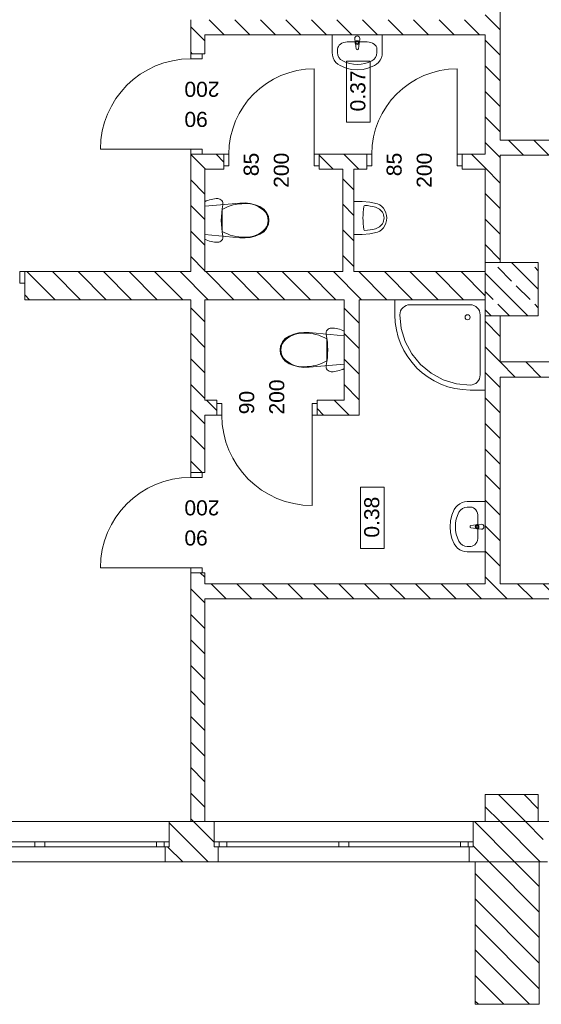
# Model space of a CAD drawing. Header units: millimetres. Extents: x -22315 to 39025, y -47720 to 770.
# Tile 2 of 28: x -13385 to -8185, y -47720 to -37910. Entities that reach past the tile are written whole.
import ezdxf

# ---------------------------------------------------------------- set-up
doc = ezdxf.new("R2010")
doc.units = ezdxf.units.MM
for name, color, linetype, lineweight in [('poziom_1 (1)_4_0_Nr_pióra__81_Nr_pióra__4', 7, 'Continuous', 9), ('poziom_1 (1)_4_2D - Ogólne_Nr_pióra__19', 7, 'Continuous', 9), ('poziom_1 (1)_4_2D - Ogólne_Nr_pióra__21_Nr_pióra__7', 7, 'Continuous', 9), ('poziom_1 (1)_4_Drzwi ArchiCAD_Nr_pióra__27_Nr_pióra__7', 7, 'Continuous', 9), ('poziom_1 (1)_4_Drzwi ArchiCAD_Nr_pióra__81_Nr_pióra__4', 7, 'Continuous', 9), ('poziom_1 (1)_4_Konstrukcja - Stropy_Nr_pióra__81_Nr_pióra__4', 7, 'Continuous', 9), ('poziom_1 (1)_4_Konstrukcja - Słupy_Nr_pióra__1_Nr_pióra__7', 7, 'Continuous', 9), ('poziom_1 (1)_4_Konstrukcja - Słupy_Nr_pióra__82_Nr_pióra__10', 7, 'Continuous', 9), ('poziom_1 (1)_4_Konstrukcja - Ściany zew_Nr_pióra__107_Nr_pióra__10', 7, 'Continuous', 9), ('poziom_1 (1)_4_Konstrukcja - Ściany zew_Nr_pióra__27_Nr_pióra__7', 7, 'Continuous', 9), ('poziom_1 (1)_4_Metryczki pomieszczeń ArchiCADa_Nr_pióra__6_Nr_pióra__5', 7, 'Continuous', 9), ('poziom_1 (1)_4_Okna ArchiCADa_Nr_pióra__101_Nr_pióra__252', 7, 'Continuous', 9), ('poziom_1 (1)_4_Okna ArchiCADa_Nr_pióra__27_Nr_pióra__7', 7, 'Continuous', 9), ('poziom_1 (1)_4_Okna ArchiCADa_Nr_pióra__81_Nr_pióra__4', 7, 'Continuous', 9), ('poziom_1 (1)_4_Znaczniki drzwi ArchiCADa_Nr_pióra__7_Nr_pióra__7', 7, 'Continuous', 9)]:
    doc.layers.add(name, color=color, linetype=linetype, lineweight=lineweight)
doc.styles.add('GENERATED_STYLE_1', font='arial.ttf')
pattern_1 = [(135, (37205, -40790), (127.2792, 127.2792), [])]

msp = doc.modelspace()

# ---------------------------------------------------------------- hatches: boundary and pattern name
at = {"layer": 'poziom_1 (1)_4_2D - Ogólne_Nr_pióra__19', "linetype": 'ByBlock'}
for points in [[(-8216.2, -45898.7), (-8744.5, -45898.7), (-8744.5, -45901.1), (-8216.2, -45901.1)], [(-8206.6, -46296.4), (-8843.1, -46296.4), (-8843.1, -46303.1), (-8206.6, -46303.1)]]:
    msp.add_hatch(color=256, dxfattribs=at).paths.add_polyline_path(points)
at = {"layer": 'poziom_1 (1)_4_Konstrukcja - Słupy_Nr_pióra__82_Nr_pióra__10', "linetype": 'ByBlock'}
h = msp.add_hatch(dxfattribs=at)
h.set_pattern_fill('BETON_ZBROJONY_0004', color=256, angle=270, style=0, pattern_type=2)
h.set_pattern_definition([(135, (37205, -40790), (183.8478, 183.8478), []), (135, (37113.08, -40881.92), (183.8478, 183.8478), [195, -65])])
h.paths.add_polyline_path([(-8215, -40860), (-8215, -40330), (-8745, -40330), (-8745, -40860)])
at = {"layer": 'poziom_1 (1)_4_Konstrukcja - Ściany zew_Nr_pióra__107_Nr_pióra__10', "linetype": 'ByBlock'}
h = msp.add_hatch(dxfattribs=at)
h.set_pattern_fill('BLOCZKI_CERAMICZNE_0004', color=256, angle=270, style=0, pattern_type=2)
h.set_pattern_definition(pattern_1)
h.paths.add_polyline_path([(-8595, -35430), (-8745, -35430), (-8745, -40330), (-8595, -40330)])
h = msp.add_hatch(dxfattribs=at)
h.set_pattern_fill('BLOCZKI_CERAMICZNE_0004', color=256, angle=270, style=0, pattern_type=2)
h.set_pattern_definition(pattern_1)
h.paths.add_polyline_path([(-11680, -38250), (-11540, -38250), (-11540, -37910), (-11680, -37910)])
h = msp.add_hatch(dxfattribs=at)
h.set_pattern_fill('BLOCZKI_CERAMICZNE_0004', color=256, angle=270, style=0, pattern_type=2)
h.set_pattern_definition(pattern_1)
h.paths.add_polyline_path([(-11540, -38060), (-8745, -38060), (-8745, -37910), (-11540, -37910)])
h = msp.add_hatch(dxfattribs=at)
h.set_pattern_fill('BLOCZKI_CERAMICZNE_0004', color=256, angle=270, style=0, pattern_type=2)
h.set_pattern_definition(pattern_1)
h.paths.add_polyline_path([(-3985, -39110), (-8595, -39110), (-8595, -39260), (-3985, -39260)])
h = msp.add_hatch(dxfattribs=at)
h.set_pattern_fill('BLOCZKI_CERAMICZNE_0004', color=256, angle=270, style=0, pattern_type=2)
h.set_pattern_definition(pattern_1)
h.paths.add_polyline_path([(-11680, -40420), (-11540, -40420), (-11540, -39250), (-11680, -39250)])
h = msp.add_hatch(dxfattribs=at)
h.set_pattern_fill('BLOCZKI_CERAMICZNE_0004', color=256, angle=270, style=0, pattern_type=2)
h.set_pattern_definition(pattern_1)
h.paths.add_polyline_path([(-11540, -39400), (-11350, -39400), (-11350, -39250), (-11540, -39250)])
h = msp.add_hatch(dxfattribs=at)
h.set_pattern_fill('BLOCZKI_CERAMICZNE_0004', color=256, angle=270, style=0, pattern_type=2)
h.set_pattern_definition(pattern_1)
h.paths.add_polyline_path([(-10400, -39400), (-9925, -39400), (-9925, -39250), (-10400, -39250)])
h = msp.add_hatch(dxfattribs=at)
h.set_pattern_fill('BLOCZKI_CERAMICZNE_0004', color=256, angle=270, style=0, pattern_type=2)
h.set_pattern_definition(pattern_1)
h.paths.add_polyline_path([(-8975, -39400), (-8745, -39400), (-8745, -39250), (-8975, -39250)])
h = msp.add_hatch(dxfattribs=at)
h.set_pattern_fill('BLOCZKI_CERAMICZNE_0004', color=256, angle=270, style=0, pattern_type=2)
h.set_pattern_definition(pattern_1)
h.paths.add_polyline_path([(-10165, -39400), (-10165, -40420), (-10055, -40420), (-10055, -39400)])
h = msp.add_hatch(dxfattribs=at)
h.set_pattern_fill('BLOCZKI_CERAMICZNE_0004', color=256, angle=270, style=0, pattern_type=2)
h.set_pattern_definition(pattern_1)
h.paths.add_polyline_path([(-13335.4, -40700), (-8745, -40700), (-8745, -40420), (-13335.4, -40420)])
h = msp.add_hatch(dxfattribs=at)
h.set_pattern_fill('BLOCZKI_CERAMICZNE_0004', color=256, angle=270, style=0, pattern_type=2)
h.set_pattern_definition(pattern_1)
h.paths.add_polyline_path([(-11680, -42420), (-11540, -42420), (-11540, -40700), (-11680, -40700)])
h = msp.add_hatch(dxfattribs=at)
h.set_pattern_fill('BLOCZKI_CERAMICZNE_0004', color=256, angle=270, style=0, pattern_type=2)
h.set_pattern_definition(pattern_1)
h.paths.add_polyline_path([(-10000, -41850), (-10000, -40700), (-10150, -40700), (-10150, -41700)])
h = msp.add_hatch(dxfattribs=at)
h.set_pattern_fill('BLOCZKI_CERAMICZNE_0004', color=256, angle=270, style=0, pattern_type=2)
h.set_pattern_definition(pattern_1)
h.paths.add_polyline_path([(-8595, -40860), (-8745, -40860), (-8745, -43530), (-8595, -43530)])
h = msp.add_hatch(dxfattribs=at)
h.set_pattern_fill('BLOCZKI_CERAMICZNE_0004', color=256, angle=270, style=0, pattern_type=2)
h.set_pattern_definition(pattern_1)
h.paths.add_polyline_path([(-8595, -41470), (-3835, -41470), (-3985, -41320), (-8595, -41320)])
h = msp.add_hatch(dxfattribs=at)
h.set_pattern_fill('BLOCZKI_CERAMICZNE_0004', color=256, angle=270, style=0, pattern_type=2)
h.set_pattern_definition(pattern_1)
h.paths.add_polyline_path([(-11420, -41850), (-11420, -41700), (-11540, -41700), (-11540, -41850)])
h = msp.add_hatch(dxfattribs=at)
h.set_pattern_fill('BLOCZKI_CERAMICZNE_0004', color=256, angle=270, style=0, pattern_type=2)
h.set_pattern_definition(pattern_1)
h.paths.add_polyline_path([(-10420, -41850), (-10000, -41850), (-10150, -41700), (-10420, -41700)])
h = msp.add_hatch(dxfattribs=at)
h.set_pattern_fill('BLOCZKI_CERAMICZNE_0004', color=256, angle=270, style=0, pattern_type=2)
h.set_pattern_definition(pattern_1)
h.paths.add_polyline_path([(-11540, -45900), (-11540, -43420), (-11680, -43420), (-11680, -45900)])
h = msp.add_hatch(dxfattribs=at)
h.set_pattern_fill('BLOCZKI_CERAMICZNE_0004', color=256, angle=270, style=0, pattern_type=2)
h.set_pattern_definition(pattern_1)
h.paths.add_polyline_path([(-11540, -43680), (-4265, -43680), (-4415, -43530), (-11540, -43530)])
h = msp.add_hatch(dxfattribs=at)
h.set_pattern_fill('BLOCZKI_CERAMICZNE_0004', color=256, angle=270, style=0, pattern_type=2)
h.set_pattern_definition(pattern_1)
h.paths.add_polyline_path([(-8215, -45900), (-8215, -45630), (-8745, -45630), (-8745, -45900)])
h = msp.add_hatch(dxfattribs=at)
h.set_pattern_fill('BLOCZKI_CERAMICZNE_0004', color=256, angle=270, style=0, pattern_type=2)
h.set_pattern_definition(pattern_1)
h.paths.add_polyline_path([(-11405, -46300), (-11405, -46150), (-11445, -46150), (-11445, -45900), (-11895, -45900), (-11895, -46150), (-11935, -46150), (-11935, -46300)])
h = msp.add_hatch(dxfattribs=at)
h.set_pattern_fill('BLOCZKI_CERAMICZNE_0004', color=256, angle=270, style=0, pattern_type=2)
h.set_pattern_definition(pattern_1)
h.paths.add_polyline_path([(-8125, -46300), (-8125, -46150), (-8165, -46150), (-8165, -45900), (-8865, -45900), (-8865, -46150), (-8905, -46150), (-8905, -46300)])
h = msp.add_hatch(dxfattribs=at)
h.set_pattern_fill('BLOCZKI_CERAMICZNE_0004', color=256, angle=270, style=0, pattern_type=2)
h.set_pattern_definition(pattern_1)
h.paths.add_polyline_path([(-8205, -47720), (-8205, -46300), (-8845, -46300), (-8845, -47720)])

# ---------------------------------------------------------------- linework, layer by layer
at = {"layer": 'poziom_1 (1)_4_0_Nr_pióra__81_Nr_pióra__4', "linetype": 'ByBlock'}
for p, q in [((-10270, -38060), (-10270, -38238.2)), ((-9770, -38060), (-10270, -38060)), ((-9770, -38238.2), (-9770, -38060)), ((-9921, -38131.8), (-10119.1, -38131.8)), ((-10045, -38096.8), (-10041, -38138.8)), ((-10045, -38096.8), (-10045, -38096.8)), ((-10037.8, -38148.3), (-10037.8, -38148.2)), ((-10037.8, -38148.3), (-10031.1, -38201.2)), ((-10033.6, -38136.6), (-10033.6, -38121.7)), ((-10033.6, -38121.7), (-10006.4, -38121.7)), ((-10008.9, -38201.2), (-10002.3, -38148.3)), ((-10006.4, -38121.7), (-10006.4, -38136.6)), ((-9999, -38138.8), (-9995, -38096.8)), ((-9999, -38138.8), (-9999, -38138.7)), ((-10270, -38238.2), (-10267.6, -38264.4)), ((-10215.7, -38202.5), (-10215.7, -38238.2)), ((-10008.9, -38201.2), (-10008.9, -38201.2)), ((-9824.4, -38202.5), (-9824.4, -38238.2)), ((-9772.5, -38264.4), (-9770, -38238.2)), ((-10267.6, -38264.4), (-10260.5, -38289.8)), ((-10260.5, -38289.8), (-10248.8, -38313.5)), ((-10248.8, -38313.5), (-10233, -38334.9)), ((-10233, -38334.9), (-10213.5, -38353.1)), ((-10213.5, -38353.1), (-10191, -38367.7)), ((-9849.1, -38367.7), (-9826.6, -38353.1)), ((-9826.6, -38353.1), (-9807.1, -38334.9)), ((-9807.1, -38334.9), (-9791.3, -38313.5)), ((-9791.3, -38313.5), (-9779.6, -38289.8)), ((-9779.6, -38289.8), (-9772.5, -38264.4)), ((-10191, -38367.7), (-10136.7, -38391)), ((-10136.7, -38391), (-10079.2, -38405.2)), ((-10079.2, -38405.2), (-10020, -38410)), ((-10020, -38410), (-9960.9, -38405.2)), ((-9960.9, -38405.2), (-9903.4, -38391)), ((-9903.4, -38391), (-9849.1, -38367.7)), ((-11524.9, -39716.1), (-11540, -39723.2)), ((-11540, -39723.2), (-11540, -40096.8)), ((-11509.5, -39709.9), (-11524.9, -39716.1)), ((-11493.7, -39704.6), (-11509.5, -39709.9)), ((-11477.6, -39700.3), (-11493.7, -39704.6)), ((-11461.3, -39696.9), (-11477.6, -39700.3)), ((-11444.8, -39694.5), (-11461.3, -39696.9)), ((-11428.2, -39693), (-11444.8, -39694.5)), ((-11411.5, -39692.5), (-11428.2, -39693)), ((-11400, -39693.8), (-11411.5, -39692.5)), ((-11389, -39697.6), (-11400, -39693.8)), ((-11379.1, -39703.7), (-11389, -39697.6)), ((-11370.9, -39711.8), (-11379.1, -39703.7)), ((-11364.5, -39721.5), (-11370.9, -39711.8)), ((-11360.5, -39732.4), (-11364.5, -39721.5)), ((-10055, -40050.6), (-10055, -39720.6)), ((-10055, -39720.6), (-9972, -39720.6)), ((-9972, -39720.6), (-9893.8, -39726.6)), ((-9893.8, -39726.6), (-9817.2, -39744.5)), ((-11189.6, -39736.7), (-11540, -39769)), ((-11540, -39769), (-11540, -40051)), ((-11371.7, -39832.4), (-11366.8, -39793.8)), ((-11367, -39801.1), (-11367, -39801)), ((-11367, -39801.1), (-11367, -39910)), ((-11366.8, -39793.8), (-11360, -39755.5)), ((-11359, -39743.9), (-11360.5, -39732.4)), ((-11360, -39755.5), (-11359, -39743.9)), ((-11137.9, -39735.1), (-11189.6, -39736.7)), ((-11142, -39743), (-11142, -39742.9)), ((-11086.6, -39740.6), (-11137.9, -39735.1)), ((-11036.8, -39753), (-11086.6, -39740.6)), ((-10989.9, -39772), (-11036.8, -39753)), ((-10952.7, -39797.6), (-10989.9, -39772)), ((-10924.2, -39830.6), (-10952.7, -39797.6)), ((-9955.3, -39771.3), (-9955.3, -39771.3)), ((-9944.2, -39760.5), (-9944.2, -39760.4)), ((-9837, -39778.5), (-9837, -39778.4)), ((-9817.2, -39744.5), (-9795.1, -39755.6)), ((-9795.1, -39755.6), (-9775.1, -39770.5)), ((-9775.1, -39770.5), (-9757.8, -39789.1)), ((-9769.3, -39827.5), (-9769.3, -39827.5)), ((-9757.8, -39789.1), (-9743.8, -39810.5)), ((-9743.8, -39810.5), (-9733.5, -39834.2)), ((-11375.6, -39910), (-11374.6, -39871.1)), ((-11374.6, -39948.9), (-11375.6, -39910)), ((-11374.6, -39871.1), (-11371.7, -39832.4)), ((-11367, -39910), (-11367, -40018.9)), ((-10935.5, -39828.9), (-10935.5, -39828.9)), ((-10906.2, -39869), (-10924.2, -39830.6)), ((-10908.6, -39910), (-10908.6, -39910)), ((-10900, -39910), (-10906.2, -39869)), ((-10906.2, -39951), (-10900, -39910)), ((-9733.5, -39834.2), (-9727.1, -39859.5)), ((-9727.1, -39911.7), (-9733.5, -39937)), ((-9727.1, -39859.5), (-9725, -39885.6)), ((-9725, -39885.6), (-9727.1, -39911.7)), ((-11371.7, -39987.6), (-11374.6, -39948.9)), ((-11366.8, -40026.2), (-11371.7, -39987.6)), ((-10989.9, -40048), (-10952.7, -40022.4)), ((-10952.7, -40022.4), (-10924.2, -39989.4)), ((-10935.5, -39991.1), (-10935.5, -39991)), ((-10924.2, -39989.4), (-10906.2, -39951)), ((-9955.3, -39999.9), (-9955.3, -39999.8)), ((-9944.2, -40010.8), (-9944.2, -40010.7)), ((-9837, -39992.8), (-9837, -39992.7)), ((-9795.1, -40015.7), (-9817.2, -40026.7)), ((-9775.1, -40000.7), (-9795.1, -40015.7)), ((-9757.8, -39982.2), (-9775.1, -40000.7)), ((-9769.3, -39943.7), (-9769.3, -39943.7)), ((-9743.8, -39960.7), (-9757.8, -39982.2)), ((-9733.5, -39937), (-9743.8, -39960.7)), ((-11540, -40051), (-11189.6, -40083.3)), ((-11540, -40096.8), (-11524.9, -40103.9)), ((-11524.9, -40103.9), (-11509.5, -40110.1)), ((-11509.5, -40110.1), (-11493.7, -40115.4)), ((-11493.7, -40115.4), (-11477.6, -40119.7)), ((-11477.6, -40119.7), (-11461.3, -40123.1)), ((-11400, -40126.2), (-11389, -40122.4)), ((-11389, -40122.4), (-11379.1, -40116.3)), ((-11379.1, -40116.3), (-11370.9, -40108.2)), ((-11370.9, -40108.2), (-11364.5, -40098.5)), ((-11360, -40064.5), (-11366.8, -40026.2)), ((-11364.5, -40098.5), (-11360.5, -40087.6)), ((-11360.5, -40087.6), (-11359, -40076.1)), ((-11359, -40076.1), (-11360, -40064.5)), ((-11189.6, -40083.3), (-11137.9, -40084.9)), ((-11142, -40077), (-11142, -40077)), ((-11137.9, -40084.9), (-11086.6, -40079.4)), ((-11086.6, -40079.4), (-11036.8, -40067)), ((-11036.8, -40067), (-10989.9, -40048)), ((-9972, -40050.6), (-10055, -40050.6)), ((-9893.8, -40044.6), (-9972, -40050.6)), ((-9817.2, -40026.7), (-9893.8, -40044.6)), ((-11461.3, -40123.1), (-11444.8, -40125.5)), ((-11444.8, -40125.5), (-11428.2, -40127)), ((-11428.2, -40127), (-11411.5, -40127.5)), ((-11411.5, -40127.5), (-11400, -40126.2)), ((-9645, -40850), (-9645, -40700)), ((-9645, -40700), (-8745, -40700)), ((-8745, -40700), (-8745, -41600)), ((-9587.4, -40811.7), (-9578.1, -40794.4)), ((-9578.1, -40794.4), (-9565.7, -40779.3)), ((-9565.7, -40779.3), (-9550.6, -40766.9)), ((-9550.6, -40766.9), (-9533.3, -40757.6)), ((-9533.3, -40757.6), (-9514.5, -40751.9)), ((-9514.5, -40751.9), (-9495, -40750)), ((-9495, -40750), (-8895, -40750)), ((-8895, -40750), (-8875.5, -40751.9)), ((-8875.5, -40751.9), (-8856.7, -40757.6)), ((-8856.7, -40757.6), (-8839.4, -40766.9)), ((-8839.4, -40766.9), (-8824.3, -40779.3)), ((-8824.3, -40779.3), (-8811.9, -40794.4)), ((-8811.9, -40794.4), (-8802.6, -40811.7)), ((-9595, -40850), (-9593.1, -40830.5)), ((-9581.5, -40986.6), (-9595, -40850)), ((-9593.1, -40830.5), (-9587.4, -40811.7)), ((-8802.6, -40811.7), (-8796.9, -40830.5)), ((-8796.9, -40830.5), (-8795, -40850)), ((-8795, -40850), (-8795, -41450)), ((-8795, -40850), (-8795, -41450)), ((-8795, -41450), (-8795, -40850)), ((-10319.1, -41001.8), (-10325.5, -41011.5)), ((-10310.9, -40993.7), (-10319.1, -41001.8)), ((-10301, -40987.6), (-10310.9, -40993.7)), ((-10290, -40983.8), (-10301, -40987.6)), ((-10278.5, -40982.5), (-10290, -40983.8)), ((-10261.8, -40983), (-10278.5, -40982.5)), ((-10245.2, -40984.5), (-10261.8, -40983)), ((-10228.7, -40986.9), (-10245.2, -40984.5)), ((-10212.4, -40990.3), (-10228.7, -40986.9)), ((-10196.3, -40994.6), (-10212.4, -40990.3)), ((-10180.5, -40999.9), (-10196.3, -40994.6)), ((-10165.1, -41006.1), (-10180.5, -40999.9)), ((-9541.7, -41117.9), (-9581.5, -40986.6)), ((-10737.3, -41087.6), (-10765.8, -41120.6)), ((-10700.1, -41062), (-10737.3, -41087.6)), ((-10653.2, -41043), (-10700.1, -41062)), ((-10603.4, -41030.6), (-10653.2, -41043)), ((-10552.1, -41025.1), (-10603.4, -41030.6)), ((-10500.4, -41026.7), (-10552.1, -41025.1)), ((-10548, -41033), (-10548, -41032.9)), ((-10150, -41059), (-10500.4, -41026.7)), ((-10329.5, -41022.4), (-10331, -41033.9)), ((-10331, -41033.9), (-10330, -41045.5)), ((-10330, -41045.5), (-10323.2, -41083.8)), ((-10325.5, -41011.5), (-10329.5, -41022.4)), ((-10323.2, -41083.8), (-10318.3, -41122.4)), ((-10323, -41200), (-10323, -41091.1)), ((-10150, -41013.2), (-10165.1, -41006.1)), ((-10150, -41386.8), (-10150, -41013.2)), ((-10150, -41341), (-10150, -41059)), ((-10783.8, -41159), (-10790, -41200)), ((-10790, -41200), (-10783.8, -41241)), ((-10765.8, -41120.6), (-10783.8, -41159)), ((-10781.4, -41200), (-10781.4, -41200)), ((-10754.6, -41118.9), (-10754.6, -41118.9)), ((-10323, -41308.9), (-10323, -41200)), ((-10318.3, -41122.4), (-10315.4, -41161.1)), ((-10315.4, -41161.1), (-10314.4, -41200)), ((-10314.4, -41200), (-10315.4, -41238.9)), ((-9477, -41238.9), (-9541.7, -41117.9)), ((-10783.8, -41241), (-10765.8, -41279.4)), ((-10765.8, -41279.4), (-10737.3, -41312.4)), ((-10754.6, -41281.1), (-10754.6, -41281.1)), ((-10318.3, -41277.6), (-10323.2, -41316.2)), ((-10315.4, -41238.9), (-10318.3, -41277.6)), ((-9390, -41345), (-9477, -41238.9)), ((-10737.3, -41312.4), (-10700.1, -41338)), ((-10700.1, -41338), (-10653.2, -41357)), ((-10653.2, -41357), (-10603.4, -41369.4)), ((-10603.4, -41369.4), (-10552.1, -41374.9)), ((-10552.1, -41374.9), (-10500.4, -41373.3)), ((-10548, -41367), (-10548, -41367)), ((-10500.4, -41373.3), (-10150, -41341)), ((-10330, -41354.5), (-10331, -41366.1)), ((-10331, -41366.1), (-10329.5, -41377.6)), ((-10323.2, -41316.2), (-10330, -41354.5)), ((-10329.5, -41377.6), (-10325.5, -41388.5)), ((-10325.5, -41388.5), (-10319.1, -41398.2)), ((-10323, -41308.9), (-10323, -41308.9)), ((-10180.5, -41400.1), (-10165.1, -41393.9)), ((-10165.1, -41393.9), (-10150, -41386.8)), ((-9283.9, -41432), (-9390, -41345)), ((-10319.1, -41398.2), (-10310.9, -41406.3)), ((-10310.9, -41406.3), (-10301, -41412.4)), ((-10301, -41412.4), (-10290, -41416.2)), ((-10290, -41416.2), (-10278.5, -41417.5)), ((-10278.5, -41417.5), (-10261.8, -41417)), ((-10261.8, -41417), (-10245.2, -41415.5)), ((-10245.2, -41415.5), (-10228.7, -41413.1)), ((-10228.7, -41413.1), (-10212.4, -41409.7)), ((-10212.4, -41409.7), (-10196.3, -41405.4)), ((-10196.3, -41405.4), (-10180.5, -41400.1)), ((-9162.9, -41496.7), (-9283.9, -41432)), ((-8802.6, -41488.3), (-8811.9, -41505.6)), ((-8796.9, -41469.5), (-8802.6, -41488.3)), ((-8795, -41450), (-8796.9, -41469.5)), ((-9031.6, -41536.5), (-9162.9, -41496.7)), ((-8895, -41550), (-9031.6, -41536.5)), ((-8875.5, -41548.1), (-8895, -41550)), ((-8856.7, -41542.4), (-8875.5, -41548.1)), ((-8839.4, -41533.1), (-8856.7, -41542.4)), ((-8824.3, -41520.7), (-8839.4, -41533.1)), ((-8811.9, -41505.6), (-8824.3, -41520.7)), ((-8745, -41600), (-8895, -41600)), ((-9038.1, -42768.3), (-9052.7, -42790.8)), ((-9019.9, -42748.8), (-9038.1, -42768.3)), ((-8998.5, -42733), (-9019.9, -42748.8)), ((-8974.8, -42721.3), (-8998.5, -42733)), ((-8949.4, -42714.2), (-8974.8, -42721.3)), ((-8923.2, -42711.8), (-8949.4, -42714.2)), ((-8745, -42711.8), (-8923.2, -42711.8)), ((-8887.5, -42766.1), (-8923.2, -42766.1)), ((-8745, -43211.8), (-8745, -42711.8)), ((-9076, -42845.1), (-9090.2, -42902.6)), ((-9052.7, -42790.8), (-9076, -42845.1)), ((-8816.8, -43060.8), (-8816.8, -42862.7)), ((-9090.2, -42902.6), (-9095, -42961.8)), ((-9095, -42961.8), (-9090.2, -43020.9)), ((-8833.3, -42944), (-8886.2, -42950.7)), ((-8833.3, -42944), (-8833.3, -42944)), ((-8781.8, -42936.8), (-8823.8, -42940.8)), ((-8821.6, -42948.2), (-8806.7, -42948.2)), ((-8806.7, -42948.2), (-8806.7, -42975.4)), ((-8781.8, -42936.8), (-8781.8, -42936.7)), ((-9090.2, -43020.9), (-9076, -43078.4)), ((-8886.2, -42972.9), (-8886.2, -42972.8)), ((-8886.2, -42972.9), (-8833.3, -42979.5)), ((-8823.8, -42982.8), (-8823.8, -42982.7)), ((-8823.8, -42982.8), (-8781.8, -42986.8)), ((-8806.7, -42975.4), (-8821.6, -42975.4)), ((-9076, -43078.4), (-9052.7, -43132.7)), ((-9052.7, -43132.7), (-9038.1, -43155.2)), ((-9038.1, -43155.2), (-9019.9, -43174.7)), ((-8887.5, -43157.4), (-8923.2, -43157.4)), ((-9019.9, -43174.7), (-8998.5, -43190.5)), ((-8998.5, -43190.5), (-8974.8, -43202.2)), ((-8974.8, -43202.2), (-8949.4, -43209.3)), ((-8949.4, -43209.3), (-8923.2, -43211.8)), ((-8923.2, -43211.8), (-8745, -43211.8))]:
    msp.add_line(p, q, dxfattribs=at)
msp.add_circle((-8920, -40875), 25, dxfattribs=at)
for centre, radius, start, end in [((-10020, -38096.8), 25, 0, 180), ((-10020, -38136.9), 21.1, 185.16961, 212.77103), ((-10020, -38136.9), 21.1, 212.77103, 327.22897), ((-10020, -38136.6), 13.6, 180, 0), ((-10020, -38136.9), 21.1, 327.22897, 354.83039), ((-10020, -38199.8), 11.2, 187.13892, 352.86108), ((-11152.1, -40168.1), 425.4, 88.64607, 120.34823), ((-11127.7, -39999.5), 257, 41.5755, 93.19515), ((-11047.2, -39910.8), 138.6, 0.33559, 36.22281), ((-11047.2, -39909.2), 138.6, 323.7772, 359.66441), ((-11152.1, -39651.9), 425.4, 239.65177, 271.35393), ((-11127.7, -39820.5), 257, 266.80485, 318.4245), ((-8895, -40850), 750, 180, 270), ((-10562.3, -41289.5), 257, 86.80485, 138.4245), ((-10537.9, -41458.1), 425.4, 59.65177, 91.35393), ((-10642.8, -41200.8), 138.6, 143.7772, 179.66441), ((-10642.8, -41199.2), 138.6, 180.33559, 216.22281), ((-10562.3, -41110.5), 257, 221.5755, 273.19515), ((-10537.9, -40941.9), 425.4, 268.64607, 300.34823), ((-8884.8, -42961.8), 11.2, 97.13892, 262.86108), ((-8821.9, -42961.8), 21.1, 122.77103, 237.22897), ((-8821.6, -42961.8), 13.6, 90, 270), ((-8821.9, -42961.8), 21.1, 95.16961, 122.77103), ((-8781.8, -42961.8), 25, 270, 90), ((-8821.9, -42961.8), 21.1, 237.22897, 264.83039)]:
    msp.add_arc(centre, radius, start, end, dxfattribs=at)
for centre, major_axis, ratio, start_param, end_param in [((-10119, -38202.5), (96.7, 0), 0.731403, 1.570796, 3.141593), ((-9921.1, -38202.5), (96.7, 0), 0.731403, 0, 1.570796), ((-10119.1, -38238.2), (96.6, 0), 0.975758, 3.141593, 4.215414), ((-9921, -38238.2), (96.6, 0), 0.975758, 5.209364, 6.283185), ((-10020, -38060), (304.3, 0), 0.975758, 4.215414, 5.209364), ((-9212, -39885.6), (0, -806), 0.93164, 4.570129, 4.854649), ((-9943.1, -39773.8), (0, -13.3), 0.93164, 3.22739, 4.529524), ((-9971.5, -40325.6), (0, -565.8), 0.93164, 2.883545, 3.089709), ((-9873.8, -39915.2), (0, -142.3), 0.93164, 2.234405, 2.860325), ((-9852.5, -39885.6), (0, -106.5), 0.93164, 0.993922, 2.14767), ((-9943.1, -39997.5), (0, -13.3), 0.93164, 4.895254, 6.197388), ((-9971.5, -39445.7), (0, -565.8), 0.93164, 0.051883, 0.258047), ((-9873.8, -39856), (0, -142.3), 0.93164, 0.281267, 0.907188), ((-8923.2, -42862.7), (0, -96.6), 0.975758, 3.141593, 4.215414), ((-8887.5, -42862.8), (0, -96.7), 0.731403, 1.570796, 3.141593), ((-8745, -42961.8), (0, -304.3), 0.975758, 4.215414, 5.209364), ((-8887.5, -43060.7), (0, -96.7), 0.731403, 0, 1.570796), ((-8923.2, -43060.8), (0, -96.6), 0.975758, 5.209364, 6.283185)]:
    msp.add_ellipse(centre, major_axis=major_axis, ratio=ratio, start_param=start_param, end_param=end_param, dxfattribs=at)
at = {"layer": 'poziom_1 (1)_4_2D - Ogólne_Nr_pióra__21_Nr_pióra__7', "linetype": 'ByBlock'}
msp.add_line((-8845, -47720), (-8205, -47720), dxfattribs=at)
at = {"layer": 'poziom_1 (1)_4_Drzwi ArchiCAD_Nr_pióra__27_Nr_pióra__7', "linetype": 'ByBlock'}
for p, q in [((-11680, -38250), (-11565, -38250)), ((-11680, -39250), (-11565, -39250)), ((-11350, -39250), (-11350, -39365)), ((-10400, -39250), (-10400, -39365)), ((-9925, -39250), (-9925, -39365)), ((-8975, -39250), (-8975, -39365)), ((-13335.4, -40420), (-13335.4, -40535)), ((-11420, -41850), (-11420, -41735)), ((-10420, -41850), (-10420, -41735)), ((-11680, -42420), (-11565, -42420)), ((-11680, -43420), (-11565, -43420))]:
    msp.add_line(p, q, dxfattribs=at)
at = {"layer": 'poziom_1 (1)_4_Drzwi ArchiCAD_Nr_pióra__81_Nr_pióra__4', "linetype": 'ByBlock'}
for p, q in [((-11680, -38300), (-11680, -38250)), ((-11680, -38250), (-11565, -38250)), ((-11565, -38250), (-11565, -38300)), ((-11565, -38300), (-11680, -38300)), ((-10450, -39250), (-10450, -38400)), ((-9025, -39250), (-9025, -38400)), ((-11680, -39200), (-12580, -39200)), ((-11680, -39250), (-11680, -39200)), ((-11680, -39200), (-11565, -39200)), ((-11565, -39200), (-11565, -39250)), ((-11565, -39250), (-11680, -39250)), ((-11300, -39250), (-11350, -39250)), ((-11350, -39250), (-11350, -39365)), ((-11300, -39365), (-11300, -39250)), ((-10400, -39250), (-10450, -39250)), ((-10450, -39250), (-10450, -39365)), ((-10400, -39365), (-10400, -39250)), ((-9875, -39250), (-9925, -39250)), ((-9925, -39250), (-9925, -39365)), ((-9875, -39365), (-9875, -39250)), ((-8975, -39250), (-9025, -39250)), ((-9025, -39250), (-9025, -39365)), ((-8975, -39365), (-8975, -39250)), ((-11350, -39365), (-11300, -39365)), ((-10450, -39365), (-10400, -39365)), ((-9925, -39365), (-9875, -39365)), ((-9025, -39365), (-8975, -39365)), ((-13385.4, -40535), (-13385.4, -40420)), ((-13385.4, -40420), (-13335.4, -40420)), ((-13335.4, -40420), (-13335.4, -40535)), ((-13335.4, -40535), (-13385.4, -40535)), ((-11420, -41735), (-11370, -41735)), ((-11420, -41850), (-11420, -41735)), ((-11370, -41735), (-11370, -41850)), ((-10470, -41850), (-10470, -41735)), ((-10470, -41735), (-10420, -41735)), ((-10420, -41735), (-10420, -41850)), ((-11370, -41850), (-11420, -41850)), ((-10420, -41850), (-10470, -41850)), ((-10470, -41850), (-10470, -42750)), ((-11680, -42470), (-11680, -42420)), ((-11680, -42420), (-11565, -42420)), ((-11565, -42470), (-11680, -42470)), ((-11565, -42420), (-11565, -42470)), ((-11680, -43370), (-12580, -43370)), ((-11680, -43420), (-11680, -43370)), ((-11680, -43370), (-11565, -43370)), ((-11565, -43420), (-11680, -43420)), ((-11565, -43370), (-11565, -43420))]:
    msp.add_line(p, q, dxfattribs=at)
for centre, radius, start, end in [((-11680, -39200), 900, 90, 180), ((-10450, -39250), 850, 90, 180), ((-9025, -39250), 850, 90, 180), ((-10470, -41850), 900, 180, 270), ((-11680, -43370), 900, 90, 180)]:
    msp.add_arc(centre, radius, start, end, dxfattribs=at)
at = {"layer": 'poziom_1 (1)_4_Konstrukcja - Stropy_Nr_pióra__81_Nr_pióra__4', "linetype": 'ByBlock', "flags": 128}
msp.add_lwpolyline([(4215, -35450), (4215, -38750), (4215, -41036.5), (4705, -41036.5), (4705, -45260), (1255, -45260), (955, -45260), (955, -45900), (-20980, -45900), (-20980, -24400), (1830, -24400), (1830, -30460), (1335, -30460), (1335, -36015), (2985, -36015), (2985, -35450)], close=True, dxfattribs=at)
at = {"layer": 'poziom_1 (1)_4_Konstrukcja - Słupy_Nr_pióra__1_Nr_pióra__7', "linetype": 'ByBlock', "flags": 128}
msp.add_lwpolyline([(-8215, -40860), (-8215, -40330), (-8745, -40330), (-8745, -40860)], close=True, dxfattribs=at)
at = {"layer": 'poziom_1 (1)_4_Konstrukcja - Ściany zew_Nr_pióra__27_Nr_pióra__7', "linetype": 'ByBlock'}
for p, q in [((-11680, -38250), (-11565, -38250)), ((-11565, -38250), (-11540, -38250)), ((-11680, -39250), (-11565, -39250)), ((-11565, -39250), (-11540, -39250)), ((-11350, -39250), (-11350, -39365)), ((-10400, -39250), (-10400, -39365)), ((-9925, -39250), (-9925, -39365)), ((-8975, -39250), (-8975, -39365)), ((-11350, -39365), (-11350, -39400)), ((-10400, -39365), (-10400, -39400)), ((-9925, -39365), (-9925, -39400)), ((-8975, -39365), (-8975, -39400)), ((-13335.4, -40420), (-13335.4, -40535)), ((-13335.4, -40535), (-13335.4, -40700)), ((-11420, -41735), (-11420, -41700)), ((-11420, -41850), (-11420, -41735)), ((-10420, -41735), (-10420, -41700)), ((-10420, -41850), (-10420, -41735)), ((-11680, -42420), (-11565, -42420)), ((-11565, -42420), (-11540, -42420)), ((-11680, -43420), (-11565, -43420)), ((-11565, -43420), (-11540, -43420)), ((-11895, -46100), (-11895, -45900)), ((-11445, -46100), (-11445, -45900)), ((-8865, -46100), (-8865, -45900)), ((-11895, -46150), (-11895, -46100)), ((-11445, -46150), (-11445, -46100)), ((-8865, -46150), (-8865, -46100)), ((-11935, -46300), (-11935, -46150)), ((-11935, -46150), (-11895, -46150)), ((-11405, -46150), (-11445, -46150)), ((-11405, -46300), (-11405, -46150)), ((-8905, -46300), (-8905, -46150)), ((-8905, -46150), (-8865, -46150))]:
    msp.add_line(p, q, dxfattribs=at)
at = {"layer": 'poziom_1 (1)_4_Konstrukcja - Ściany zew_Nr_pióra__27_Nr_pióra__7', "linetype": 'ByBlock', "flags": 128}
for points in [[(-8595, -39110), (-8595, -37020)], [(-11680, -37910), (-11680, -38250)], [(-11540, -38250), (-11540, -38060)], [(-11540, -38060), (-8745, -38060)], [(-8745, -38060), (-8745, -39250)], [(-3985, -39110), (-8595, -39110)], [(-11680, -39250), (-11680, -40420)], [(-11350, -39250), (-11540, -39250)], [(-9925, -39250), (-10400, -39250)], [(-8745, -39250), (-8975, -39250)], [(-8595, -40330), (-8595, -39260)], [(-8595, -39260), (-3985, -39260)], [(-11540, -40420), (-11540, -39400)], [(-11540, -39400), (-11350, -39400)], [(-10400, -39400), (-10165, -39400)], [(-10165, -39400), (-10165, -40420)], [(-10055, -39400), (-9925, -39400)], [(-10055, -40420), (-10055, -39400)], [(-8975, -39400), (-8745, -39400)], [(-8745, -39400), (-8745, -40420)], [(-11680, -40420), (-13335.4, -40420)], [(-10165, -40420), (-11540, -40420)], [(-8745, -40420), (-10055, -40420)], [(-13335.4, -40700), (-11680, -40700)], [(-11680, -40700), (-11680, -42420)], [(-11540, -41700), (-11540, -40700)], [(-11540, -40700), (-10150, -40700)], [(-10150, -40700), (-10150, -41700)], [(-10000, -40700), (-8745, -40700)], [(-10000, -41850), (-10000, -40700)], [(-8745, -40700), (-8745, -43530)], [(-8595, -41320), (-8595, -40860)], [(-3985, -41320), (-8595, -41320)], [(-8595, -41470), (-4415, -41470)], [(-8595, -43530), (-8595, -41470)], [(-11420, -41700), (-11540, -41700)], [(-10150, -41700), (-10420, -41700)], [(-11540, -42420), (-11540, -41850)], [(-11540, -41850), (-11420, -41850)], [(-10420, -41850), (-10000, -41850)], [(-11680, -43420), (-11680, -45900)], [(-11540, -43530), (-11540, -43420)], [(-8745, -43530), (-11540, -43530)], [(-4415, -43530), (-8595, -43530)], [(-11540, -45900), (-11540, -43680)], [(-11540, -43680), (-5475, -43680)], [(-8215, -45630), (-8745, -45630)], [(-8745, -45630), (-8745, -45900)], [(-8215, -45900), (-8215, -45630)], [(-11680, -45900), (-11895, -45900)], [(-11445, -45900), (-11540, -45900)], [(-8165, -45900), (-8865, -45900)], [(-8745, -45900), (-8215, -45900)], [(-11935, -46300), (-11405, -46300)], [(-8905, -46300), (-8845, -46300)], [(-8205, -46300), (-8845, -46300)], [(-8845, -46300), (-8845, -47720)], [(-8205, -46300), (-8125, -46300)], [(-8205, -47720), (-8205, -46300)], [(-8845, -47720), (-8205, -47720)]]:
    msp.add_lwpolyline(points, dxfattribs=at)
at = {"layer": 'poziom_1 (1)_4_Metryczki pomieszczeń ArchiCADa_Nr_pióra__6_Nr_pióra__5', "linetype": 'ByBlock'}
for p, q in [((-10126.6, -38932.5), (-10126.6, -38322.4)), ((-10126.6, -38322.4), (-9890.9, -38322.4)), ((-9890.9, -38322.4), (-9890.9, -38932.5)), ((-9890.9, -38932.5), (-10126.6, -38932.5)), ((-9988, -43179.2), (-9988, -42569.1)), ((-9988, -42569.1), (-9752.3, -42569.1)), ((-9752.3, -42569.1), (-9752.3, -43179.2)), ((-9752.3, -43179.2), (-9988, -43179.2))]:
    msp.add_line(p, q, dxfattribs=at)
at = {"layer": 'poziom_1 (1)_4_Okna ArchiCADa_Nr_pióra__101_Nr_pióra__252', "linetype": 'ByBlock'}
for p, q in [((-13235, -46150), (-13235, -46100)), ((-13235, -46100), (-13185, -46100)), ((-13185, -46100), (-13135, -46100)), ((-13135, -46100), (-13135, -46150)), ((-12020, -46150), (-12020, -46100)), ((-12020, -46100), (-11895, -46100)), ((-11445, -46100), (-11320, -46100)), ((-11320, -46100), (-11320, -46150)), ((-10205, -46150), (-10205, -46100)), ((-10205, -46100), (-10155, -46100)), ((-10155, -46100), (-10105, -46100)), ((-10105, -46100), (-10105, -46150)), ((-8990, -46150), (-8990, -46100)), ((-8990, -46100), (-8865, -46100)), ((-13185, -46150), (-13235, -46150)), ((-13135, -46150), (-13185, -46150)), ((-11895, -46150), (-12020, -46150)), ((-11320, -46150), (-11445, -46150)), ((-10155, -46150), (-10205, -46150)), ((-10105, -46150), (-10155, -46150)), ((-8865, -46150), (-8990, -46150))]:
    msp.add_line(p, q, dxfattribs=at)
at = {"layer": 'poziom_1 (1)_4_Okna ArchiCADa_Nr_pióra__27_Nr_pióra__7', "linetype": 'ByBlock'}
for p, q in [((-11895, -46150), (-11895, -46100)), ((-11445, -46150), (-11445, -46100)), ((-8865, -46150), (-8865, -46100)), ((-11935, -46150), (-11895, -46150)), ((-11405, -46150), (-11445, -46150)), ((-8905, -46150), (-8865, -46150))]:
    msp.add_line(p, q, dxfattribs=at)
at = {"layer": 'poziom_1 (1)_4_Okna ArchiCADa_Nr_pióra__81_Nr_pióra__4', "linetype": 'ByBlock'}
for p, q in [((-14475, -45900), (-11895, -45900)), ((-11445, -45900), (-8865, -45900)), ((-14350, -46100), (-13235, -46100)), ((-13135, -46100), (-12020, -46100)), ((-11945, -46150), (-11945, -46100)), ((-11395, -46150), (-11395, -46100)), ((-11320, -46100), (-10205, -46100)), ((-10105, -46100), (-8990, -46100)), ((-8915, -46150), (-8915, -46100)), ((-13235, -46150), (-14350, -46150)), ((-12020, -46150), (-13135, -46150)), ((-10205, -46150), (-11320, -46150)), ((-8990, -46150), (-10105, -46150)), ((-14435, -46300), (-11935, -46300)), ((-11405, -46300), (-8905, -46300))]:
    msp.add_line(p, q, dxfattribs=at)

# ---------------------------------------------------------------- texts
at = {"layer": 'poziom_1 (1)_4_Metryczki pomieszczeń ArchiCADa_Nr_pióra__6_Nr_pióra__5', "linetype": 'ByBlock', "char_height": 150, "attachment_point": 1, "rotation": 90, "style": 'GENERATED_STYLE_1'}
for s, insert in [('\\A1;0.37', (-10089.3, -38823.8)), ('\\A1;0.38', (-9950.7, -43070.5))]:
    msp.add_mtext(s, dxfattribs=dict(at, insert=insert))
at = {"layer": 'poziom_1 (1)_4_Znaczniki drzwi ArchiCADa_Nr_pióra__7_Nr_pióra__7', "linetype": 'ByBlock', "char_height": 150, "attachment_point": 7, "style": 'GENERATED_STYLE_1'}
for s, insert, rotation in [('\\A1;200', (-11393.6, -38526.3), 180), ('\\A1;90', (-11510, -38826.3), 180), ('\\A1;85', (-11000.3, -39469.1), 90), ('\\A1;200', (-10700.3, -39585.3), 90), ('\\A1;85', (-9575.3, -39469.1), 90), ('\\A1;200', (-9275.3, -39585.3), 90), ('\\A1;200', (-10745.3, -41843.9), 90), ('\\A1;90', (-11045.3, -41841.3), 90), ('\\A1;200', (-11393.6, -42696.3), 180), ('\\A1;90', (-11510, -42996.3), 180)]:
    msp.add_mtext(s, dxfattribs=dict(at, insert=insert, rotation=rotation))

doc.saveas('drawing.dxf')
